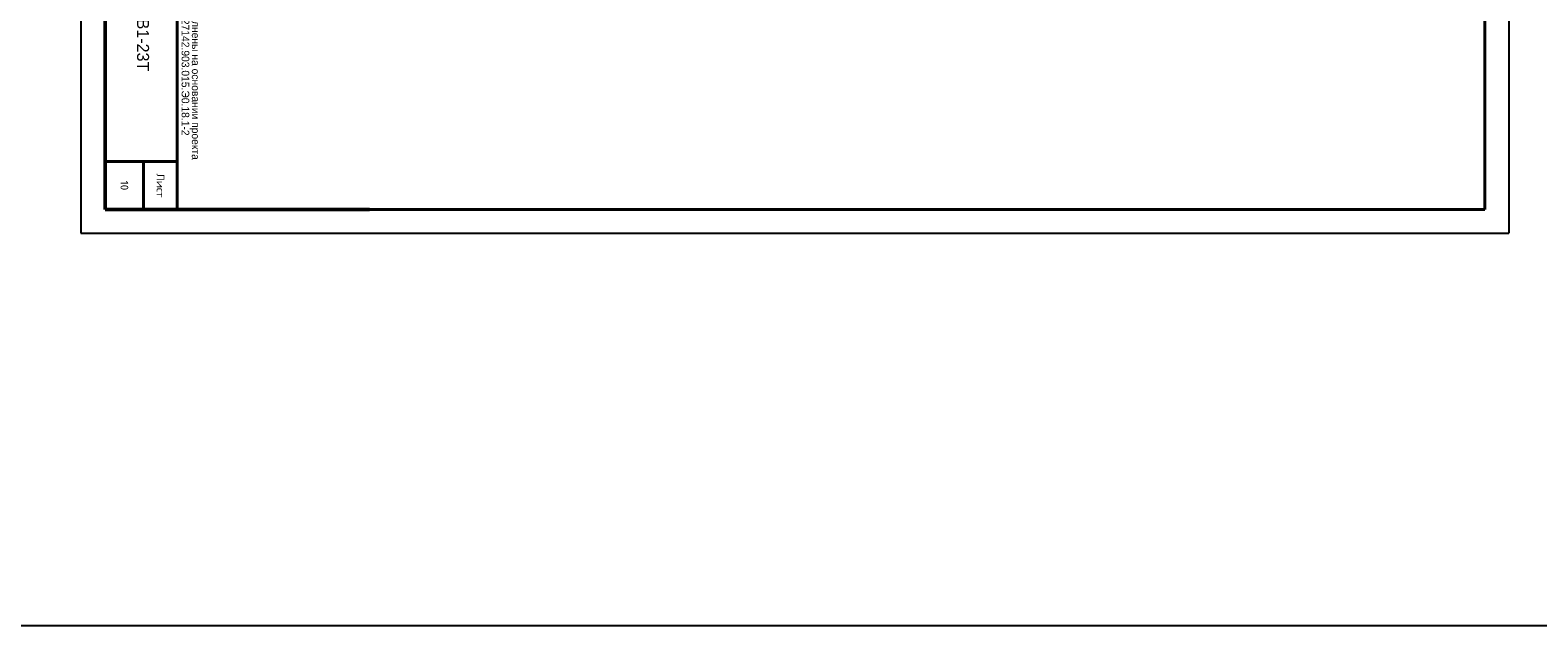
# Model space of a CAD drawing. Header units: millimetres. Extents: x 7700 to 12777, y -2533 to 2568.
# Tile 24 of 74: x 11696 to 12010, y -952 to -828. Entities that reach past the tile are written whole.
import ezdxf

# ---------------------------------------------------------------- set-up
doc = ezdxf.new("R2010")
doc.units = ezdxf.units.MM
doc.layers.add('основная 0.5', color=7, linetype='Continuous', lineweight=50)
doc.styles.add('SIMPLEX', font='txt', dxfattribs={"height": 5})

msp = doc.modelspace()

# ---------------------------------------------------------------- linework, layer by layer
for p, q in [((11706.43, -450.43), (11706.43, -870.44)), ((12003.48, -450.43), (12003.48, -870.44)), ((11706.43, -870.44), (12003.48, -870.44)), ((11706.43, -870.44), (12003.48, -870.44))]:
    msp.add_line(p, q)
at = {"lineweight": 40}
for p, q in [((11711.48, -470.43), (11711.48, -865.53)), ((11998.48, -470.43), (11998.48, -865.53)), ((11726.48, -855.53), (11711.48, -855.53)), ((11719.48, -855.53), (11719.48, -865.53)), ((11998.48, -865.53), (11711.48, -865.53))]:
    msp.add_line(p, q, dxfattribs=at)
at = {"color": 2}
msp.add_lwpolyline([(7699.67, -393.4), (12299.84, -393.4), (12299.84, -952.06), (7699.67, -952.06)], close=True, dxfattribs=at)
at = {"layer": 'основная 0.5', "color": 0}
for p, q in [((11711.48, -680.53), (11711.48, -865.53)), ((11711.48, -865.53), (11766.48, -865.53))]:
    msp.add_line(p, q, dxfattribs=at)
at = {"layer": 'основная 0.5', "lineweight": 40}
msp.add_line((11726.48, -745.53), (11726.48, -865.53), dxfattribs=at)

# ---------------------------------------------------------------- texts
at = {"lineweight": 35, "attachment_point": 5, "rotation": 270, "line_spacing_factor": 0.8, "style": 'SIMPLEX'}
for s, insert, char_height, width in [('Ячейка 14. Управление выключателем В1-23Т', (11718.98, -800.53), 2.5, 110), ('\\pi-4.8,l6.4,t6.4;*^IСхемы выполнены на основании проекта 59427142.903.015.Э0.18.1-2', (11729.23, -833.04), 1.6, 64.5299), ('{\\Fromans|c204;Лист}', (11722.98, -860.53), 1.6, 10), ('{\\Fromans|c204;10}', (11715.48, -860.53), 1.6, 10)]:
    msp.add_mtext(s, dxfattribs=dict(at, insert=insert, char_height=char_height, width=width))

doc.saveas('drawing.dxf')
